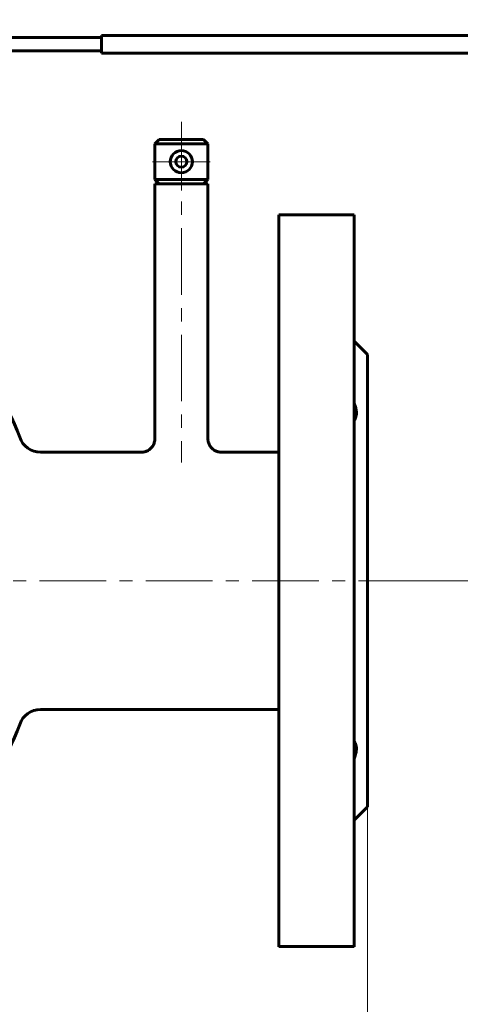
# Model space of a CAD drawing. Header units: millimetres. Extents: x 0 to 420, y 0 to 297.
# Tile 19 of 21: x 160 to 210, y 121 to 232. Entities that reach past the tile are written whole.
import ezdxf

# ---------------------------------------------------------------- set-up
doc = ezdxf.new("R2010")
doc.units = ezdxf.units.MM
for name, pattern in [('K5LT_AXLED', [12, 7.5, -1.5, 1.5, -1.5]), ('K5LT_BASIC', [0]), ('K5LT_THIN', [0])]:
    doc.linetypes.add(name, pattern=pattern)
doc.layers.add('Системный слой', color=7, linetype='Continuous')
doc.layers.add('Системный слой (1)', color=7, linetype='Continuous', true_color=0x6c6c6c)
doc.styles.add('KDIMTEXTSTYLE', font='GOST_AU.SHX', dxfattribs={"width": 0.96, "oblique": 15, "height": 5})
doc.styles.add('KTEXTSTYLE', font='GOST_AU.SHX', dxfattribs={"width": 0.96, "height": 5})
doc.dimstyles.new('KDIMSTYLE (0.50)', dxfattribs={"dimtxt": 5, "dimasz": 1, "dimexe": 2, "dimexo": 0, "dimgap": 1, "dimtad": 1, "dimlfac": 2, "dimtxsty": 'KDIMTEXTSTYLE', "dimsah": 1, "dimcen": 0, "dimdle": 1, "dimadec": 0, "dimazin": 0, "dimtfac": 0.667, "dimtmove": 0, "dimatfit": 3, "dimfxl": 1, "dimtvp": 1, "dimtolj": 1, "dimtzin": 0, "dimarcsym": 0})

# ---------------------------------------------------------------- blocks, each defined once
blk = doc.blocks.new('U0')
at = {"layer": 'Системный слой (1)', "color": 150, "linetype": 'K5LT_BASIC', "lineweight": 60, "true_color": 0x0080ff}
for p, q in [((174.02, 182.88), (162.64, 182.88)), ((189.52, 182.88), (183.02, 182.88))]:
    blk.add_line(p, q, dxfattribs=at)
blk = doc.blocks.new('U2')
at = {"layer": 'Системный слой (1)', "color": 150, "linetype": 'K5LT_BASIC', "lineweight": 60, "true_color": 0x0080ff}
for p, q in [((198.02, 168.38), (198.02, 209.63)), ((198.02, 127.13), (198.02, 168.38))]:
    blk.add_line(p, q, dxfattribs=at)
blk = doc.blocks.new('U4')
at = {"layer": 'Системный слой (1)', "color": 150, "linetype": 'K5LT_BASIC', "lineweight": 60, "true_color": 0x0080ff}
for p, q in [((189.52, 168.38), (189.52, 209.63)), ((189.52, 127.13), (189.52, 168.38))]:
    blk.add_line(p, q, dxfattribs=at)
blk = doc.blocks.new('U7')
at = {"layer": 'Системный слой (1)', "color": 150, "linetype": 'K5LT_BASIC', "lineweight": 60, "true_color": 0x0080ff}
for p, q in [((199.52, 168.38), (199.52, 193.88)), ((199.52, 142.88), (199.52, 168.38))]:
    blk.add_line(p, q, dxfattribs=at)
blk = doc.blocks.new('D0')
at = {"layer": 'Системный слой (1)'}
for points in [[(49.02, 115), (49.52, 115.66), (44.52, 115), (49.52, 114.34)], [(194.52, 114.34), (199.52, 115), (194.52, 115.66), (195.02, 115)]]:
    blk.add_hatch(color=7, dxfattribs=at).paths.add_polyline_path(points)
at = {"layer": 'Системный слой (1)', "color": 7, "linetype": 'K5LT_THIN', "lineweight": 18}
for p, q in [((44.52, 142.88), (44.52, 113)), ((199.52, 142.88), (199.52, 113)), ((44.52, 115), (49.52, 115.66)), ((49.52, 115.66), (49.02, 115)), ((195.02, 115), (194.52, 115.66)), ((194.52, 115.66), (199.52, 115)), ((49.52, 114.34), (44.52, 115)), ((44.52, 115), (199.52, 115)), ((49.02, 115), (49.52, 114.34)), ((199.52, 115), (194.52, 114.34)), ((194.52, 114.34), (195.02, 115))]:
    blk.add_line(p, q, dxfattribs=at)
blk.add_wipeout([(114.1, 116), (114.1, 123.38), (129.31, 123.38), (129.31, 116)]).dxf.layer = 'Системный слой (1)'
at = {"layer": 'Системный слой (1)', "color": 7, "char_height": 5, "attachment_point": 1, "style": 'KTEXTSTYLE'}
for s, insert in [('\\H5.0;\\W1.000;\\Q15;\\Q15;\\W0.965;310', (114.1, 122.59)), ('\\H5.0;\\W1.000;\\Q15;\\Q15;\\W0.965;±', (122.3, 122.59)), ('\\H5.0;\\W1.000;\\Q15;\\Q15;\\W0.965;3', (125.21, 122.59))]:
    blk.add_mtext(s, dxfattribs=dict(at, insert=insert))
blk = doc.blocks.new('KDIMARROW_01')
at = {"layer": 'Системный слой'}
blk.add_hatch(color=0, dxfattribs=at).paths.add_polyline_path([(-5, -0.66), (0, 0), (-5, 0.66), (-4.5, 0)])
at = {"layer": 'Системный слой', "color": 0, "linetype": 'K5LT_THIN', "lineweight": 18}
for p, q in [((-4.5, 0), (-5, 0.66)), ((-5, 0.66), (0, 0)), ((0, 0), (-5, -0.66)), ((-5, -0.66), (-4.5, 0))]:
    blk.add_line(p, q, dxfattribs=at)
at = {"layer": 'Системный слой (1)', "color": 0, "linetype": 'K5LT_THIN', "lineweight": 18}
blk.add_line((334.14, 168.38), (333.64, 168.38), dxfattribs=at)
blk = doc.blocks.new('D1')
at = {"layer": 'Системный слой (1)'}
for points in [[(126.52, 239.8), (127.02, 240.46), (122.02, 239.8), (127.02, 239.14)], [(244.52, 239.8), (239.52, 240.46), (240.02, 239.8), (239.52, 239.14)]]:
    blk.add_hatch(color=7, dxfattribs=at).paths.add_polyline_path(points)
at = {"layer": 'Системный слой (1)', "color": 7, "linetype": 'K5LT_THIN', "lineweight": 18}
for p, q in [((122.02, 227.13), (122.02, 241.8)), ((244.52, 229.63), (244.52, 241.8)), ((122.02, 239.8), (127.02, 240.46)), ((127.02, 239.14), (122.02, 239.8)), ((244.52, 239.8), (122.02, 239.8)), ((127.02, 240.46), (126.52, 239.8)), ((126.52, 239.8), (127.02, 239.14)), ((240.02, 239.8), (239.52, 240.46)), ((239.52, 240.46), (244.52, 239.8)), ((244.52, 239.8), (239.52, 239.14)), ((239.52, 239.14), (240.02, 239.8))]:
    blk.add_line(p, q, dxfattribs=at)
blk.add_wipeout([(177.86, 240.8), (177.86, 248.18), (188.25, 248.18), (188.25, 240.8)]).dxf.layer = 'Системный слой (1)'
at = {"layer": 'Системный слой (1)', "color": 7, "insert": (177.86, 247.39), "char_height": 5, "attachment_point": 1, "style": 'KTEXTSTYLE'}
blk.add_mtext('\\H5.0;\\W1.000;\\Q15;\\Q15;\\W0.965;245', dxfattribs=at)
blk = doc.blocks.new('D2')
at = {"layer": 'Системный слой (1)'}
for points in [[(256.24, 224.88), (255.58, 229.88), (254.92, 224.88), (255.58, 225.38)], [(255.58, 168.38), (256.24, 173.38), (255.58, 172.88), (254.92, 173.38)]]:
    blk.add_hatch(color=7, dxfattribs=at).paths.add_polyline_path(points)
at = {"layer": 'Системный слой (1)', "color": 7, "linetype": 'K5LT_THIN', "lineweight": 18}
for p, q in [((239.52, 229.88), (257.58, 229.88)), ((254.92, 224.88), (255.58, 229.88)), ((255.58, 229.88), (256.24, 224.88)), ((255.58, 229.88), (255.58, 168.38)), ((255.58, 225.38), (254.92, 224.88)), ((256.24, 224.88), (255.58, 225.38)), ((255.58, 168.38), (254.92, 173.38)), ((254.92, 173.38), (255.58, 172.88)), ((255.58, 172.88), (256.24, 173.38)), ((256.24, 173.38), (255.58, 168.38)), ((199.52, 168.38), (257.58, 168.38))]:
    blk.add_line(p, q, dxfattribs=at)
blk.add_wipeout([(254.58, 194.12), (247.2, 194.12), (247.2, 203.74), (254.58, 203.74)]).dxf.layer = 'Системный слой (1)'
at = {"layer": 'Системный слой (1)', "color": 7, "insert": (247.99, 194.12), "char_height": 5, "attachment_point": 1, "rotation": 90, "style": 'KTEXTSTYLE'}
blk.add_mtext('\\H5.0;\\W1.000;\\Q15;\\Q15;\\W0.965;123', dxfattribs=at)
blk = doc.blocks.new('U39')
at = {"layer": 'Системный слой (1)', "color": 30, "linetype": 'K5LT_AXLED', "lineweight": 18, "true_color": 0xff8000}
for q in [(178.52, 218.88), (175.27, 215.63), (181.77, 215.63), (178.52, 212.38)]:
    blk.add_line((178.52, 215.63), q, dxfattribs=at)

msp = doc.modelspace()

# ---------------------------------------------------------------- linework, layer by layer
at = {"layer": 'Системный слой (1)', "color": 150, "linetype": 'K5LT_BASIC', "lineweight": 60, "true_color": 0x0080ff}
for p, q in [((169.5216, 229.8833), (239.5216, 229.8833)), ((169.5216, 229.6333), (169.5216, 229.8833)), ((169.5216, 229.6333), (135.9787, 229.6333)), ((169.5216, 229.6333), (169.5216, 228.1333)), ((135.9787, 228.1333), (169.5216, 228.1333)), ((169.5216, 227.8833), (169.5216, 228.1333)), ((239.5216, 227.8833), (169.5216, 227.8833)), ((176.0216, 218.1333), (175.5216, 217.6333)), ((175.5216, 217.6333), (175.5216, 213.6333)), ((175.5216, 217.6333), (181.5216, 217.6333)), ((176.0216, 218.1333), (181.0216, 218.1333)), ((181.0216, 218.1333), (181.5216, 217.6333)), ((181.5216, 217.6333), (181.5216, 213.6333)), ((176.0216, 213.1333), (175.5216, 213.6333)), ((175.5216, 213.6333), (181.5216, 213.6333)), ((181.0216, 213.1333), (181.5216, 213.6333)), ((175.5216, 213.1333), (175.5216, 184.3833)), ((175.5216, 213.1333), (181.5216, 213.1333)), ((181.5216, 213.1333), (181.5216, 184.3833)), ((198.0216, 209.6333), (189.5216, 209.6333)), ((199.5216, 193.8833), (198.0216, 195.3833)), ((189.5216, 153.8833), (162.6375, 153.8833)), ((199.5216, 142.8833), (198.0216, 141.3833)), ((198.0216, 127.1333), (189.5216, 127.1333))]:
    msp.add_line(p, q, dxfattribs=at)
at = {"layer": 'Системный слой (1)', "color": 30, "linetype": 'K5LT_AXLED', "lineweight": 18, "true_color": 0xff8000}
msp.add_line((178.5216, 220.1333), (178.5216, 181.7374), dxfattribs=at)
at = {"layer": 'Системный слой (1)', "color": 150, "linetype": 'K5LT_BASIC', "lineweight": 60, "true_color": 0x0080ff}
for centre, radius, start, end in [((178.5216, 215.6333), 1.25, 0, 180), ((178.5216, 215.6333), 1.25, 180, 0), ((178.5216, 215.6333), 0.625, 0, 180), ((178.5216, 215.6333), 0.625, 180, 0), ((141.2716, 178.0411), 20.0922, 18.964888, 90), ((162.6375, 185.3833), 2.5, 198.964888, 270), ((162.6375, 151.3833), 2.5, 90, 161.035112), ((141.2716, 158.7255), 20.0922, 270, 341.035112)]:
    msp.add_arc(centre, radius, start, end, dxfattribs=at)
for points, knots in [([(198.0216, 188.4222), (198.0804, 188.2742), (198.1297, 188.1294), (198.2077, 187.8465), (198.2363, 187.7084), (198.2706, 187.4389), (198.2755, 187.3118), (198.2617, 187.0731), (198.2429, 186.9615), (198.1909, 186.7846), (198.1639, 186.7168), (198.1001, 186.5907), (198.0632, 186.5324), (198.0216, 186.4786)], [0.00059246, 0.00059246, 0.00059246, 0.00059246, 1.04615595, 1.04615595, 2.09231189, 2.09231189, 3.14382552, 3.14382552, 4.19533914, 4.19533914, 4.93435401, 4.93435401, 5.67277679, 5.67277679, 5.67277679, 5.67277679]), ([(175.5216, 184.3833), (175.5216, 184.3181), (175.5173, 184.2522), (175.5, 184.1208), (175.4867, 184.0548), (175.4512, 183.9241), (175.4287, 183.8591), (175.3746, 183.732), (175.3429, 183.6698), (175.2706, 183.5496), (175.2301, 183.4919), (175.1408, 183.382), (175.0923, 183.3304), (174.9881, 183.2339), (174.9324, 183.1894), (174.8157, 183.1088), (174.7545, 183.0726), (174.6284, 183.0097), (174.5633, 182.9827), (174.4313, 182.9387), (174.3642, 182.9213), (174.2299, 182.8963), (174.1626, 182.8884), (174.0707, 182.8839), (174.0461, 182.8833), (174.0216, 182.8833)], [0, 0, 0, 0, 1.50339485, 1.50339485, 3.03854698, 3.03854698, 4.60901927, 4.60901927, 6.20613935, 6.20613935, 7.82110642, 7.82110642, 9.44501119, 9.44501119, 11.0736141, 11.0736141, 12.69679029, 12.69679029, 14.30469675, 14.30469675, 15.88770289, 15.88770289, 17.43785818, 17.43785818, 17.99868407, 17.99868407, 17.99868407, 17.99868407]), ([(181.5216, 184.3833), (181.5216, 184.3179), (181.5259, 184.2517), (181.5434, 184.12), (181.5567, 184.0539), (181.5923, 183.9232), (181.6149, 183.8582), (181.6691, 183.731), (181.7009, 183.6687), (181.7734, 183.5484), (181.814, 183.4907), (181.9035, 183.3808), (181.9521, 183.3292), (182.0564, 183.2328), (182.1121, 183.1884), (182.229, 183.1078), (182.2903, 183.0717), (182.4166, 183.0089), (182.4819, 182.982), (182.6142, 182.938), (182.6815, 182.9207), (182.8159, 182.8959), (182.8832, 182.8882), (182.9742, 182.8838), (182.998, 182.8833), (183.0216, 182.8833)], [0, 0, 0, 0, 1.50879445, 1.50879445, 3.04620786, 3.04620786, 4.61689473, 4.61689473, 6.2160871, 6.2160871, 7.83314333, 7.83314333, 9.45794862, 9.45794862, 11.08641015, 11.08641015, 12.71127533, 12.71127533, 14.32190076, 14.32190076, 15.90741916, 15.90741916, 17.45721592, 17.45721592, 17.9986842, 17.9986842, 17.9986842, 17.9986842]), ([(198.0216, 150.2879), (198.0804, 150.2118), (198.1297, 150.127), (198.2077, 149.9388), (198.2363, 149.8354), (198.2706, 149.6074), (198.2755, 149.4863), (198.2617, 149.2309), (198.2429, 149.0965), (198.1909, 148.8565), (198.1639, 148.756), (198.1001, 148.5522), (198.0632, 148.4489), (198.0216, 148.3443)], [0.00059246, 0.00059246, 0.00059246, 0.00059246, 1.04615595, 1.04615595, 2.09231189, 2.09231189, 3.14382552, 3.14382552, 4.19533914, 4.19533914, 4.93435401, 4.93435401, 5.67277679, 5.67277679, 5.67277679, 5.67277679])]:
    msp.add_open_spline(points, degree=3, knots=knots, dxfattribs=at)

# ---------------------------------------------------------------- block references
at = {"layer": 'Системный слой (1)'}
for name in ['U39', 'U4', 'U2', 'U7', 'U0']:
    msp.add_blockref(name, (0, 0), dxfattribs=at)

# ---------------------------------------------------------------- next in the draw order: dimensions: what is measured, and where the dimension line sits
at = {"layer": 'Системный слой (1)', "color": 7}
for base, p1, p2, override, picture, middle in [((244.5216, 239.7991), (122.0216, 227.1333), (244.5216, 229.6333), {"dimexo": 0, "dimpost": '\\H5.0;\\W0.965;\\Q15;<>', "dimblk1": 'KDIMARROW_01', "dimblk2": 'KDIMARROW_01', "dimse1": 0, "dimse2": 0, "dimclrt": 7, "dimtol": 1, "dimtp": 0, "dimtm": 0, "dimtdec": 5, "dimtolj": 1}, 'D1', (183.2716, 239.7991)), ((44.5216, 115.0028), (199.5216, 142.8833), (44.5216, 142.8833), {"dimexo": 0, "dimpost": '\\H5.0;\\W0.965;\\Q15;<>', "dimblk1": 'KDIMARROW_01', "dimblk2": 'KDIMARROW_01', "dimse1": 0, "dimse2": 0, "dimclrt": 7, "dimtol": 1, "dimtp": 3, "dimtm": 3, "dimtdec": 5, "dimtolj": 1}, 'D0', (122.0216, 115.0028))]:
    dim = msp.add_linear_dim(base=base, p1=p1, p2=p2, dimstyle='KDIMSTYLE (0.50)', override=override, dxfattribs=at)
    dim.commit()
    dim.dimension.update_dxf_attribs({"geometry": picture, "text_midpoint": middle, "dimtype": 160})

# ---------------------------------------------------------------- next in the draw order: dimensions: what is measured, and where the dimension line sits
dim = msp.add_linear_dim(base=(255.5815, 229.8833), p1=(199.5216, 168.3833), p2=(239.5216, 229.8833), angle=90, dimstyle='KDIMSTYLE (0.50)', override={"dimexo": 0, "dimpost": '\\H5.0;\\W0.965;\\Q15;<>', "dimblk1": 'KDIMARROW_01', "dimblk2": 'KDIMARROW_01', "dimse1": 0, "dimse2": 0, "dimclrt": 7, "dimtol": 1, "dimtp": 0, "dimtm": 0, "dimtdec": 5, "dimtolj": 1}, dxfattribs=at)
dim.commit()
dim.dimension.update_dxf_attribs({"geometry": 'D2', "text_midpoint": (255.5815, 199.1333), "dimtype": 160})

# ---------------------------------------------------------------- next in the draw order: linework, layer by layer
at = {"layer": 'Системный слой (1)', "color": 30, "linetype": 'K5LT_AXLED', "lineweight": 18, "true_color": 0xff8000}
msp.add_line((42.5216, 168.3833), (201.5216, 168.3833), dxfattribs=at)

doc.saveas('drawing.dxf')
